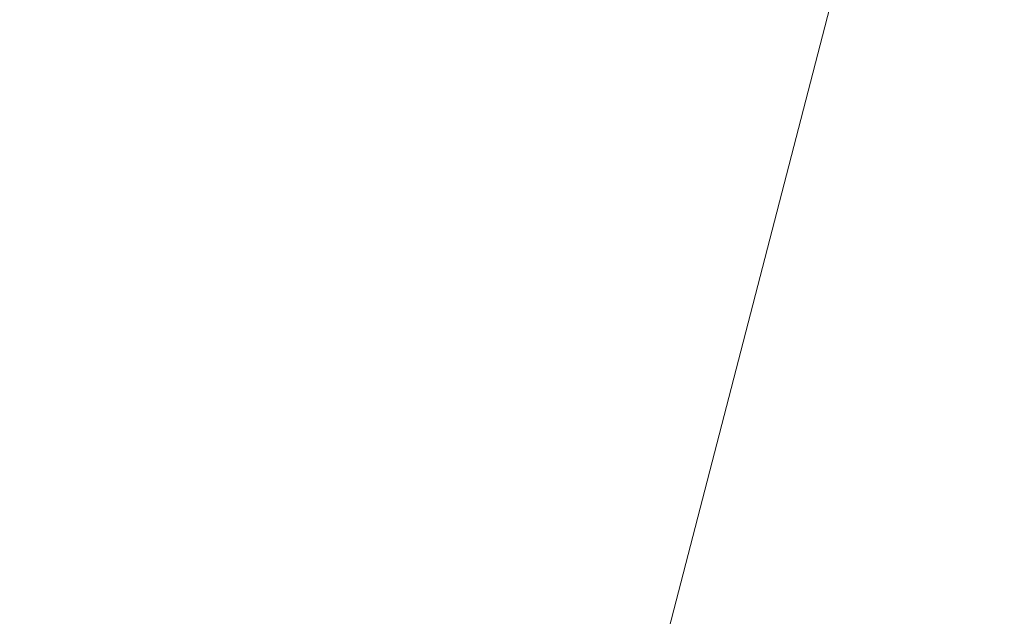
# Model space of a CAD drawing. Header units: millimetres. Extents: x -6861 to -4773, y 84 to 6892.
# Tile 80 of 108: x -6109.9529 to -6109.9148, y 6630.2926 to 6630.3156. Entities that reach past the tile are written whole.
import ezdxf

# ---------------------------------------------------------------- set-up
doc = ezdxf.new("R2010")
doc.units = ezdxf.units.MM
doc.layers.add('E-LITE-EQPM', color=7, linetype='Continuous', lineweight=20)

# ---------------------------------------------------------------- blocks, each defined once
blk = doc.blocks.new('01 PODIUM EMPOTRADO CON MARCO 1_glb - PODIUM EMPOTRADO CON MARCO 3_dwg_NS-2254 ÍßÁ_1_5Ð_$$_É_îAÔO-V2-Planta_PDF')
at = {"lineweight": 9}
blk.add_line((-0.511546, -6.113976), (-3.031089, -1.75), dxfattribs=at)
blk = doc.blocks.new('01 PODIUM EMPOTRADO CON MARCO 1_glb - 01 PODIUM EMPOTRADO CON MARCO 1-665813-Planta_PDF')
at = {"extrusion": (0, 0, -1), "zscale": -0.9999999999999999, "rotation": 164.4887155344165}
blk.add_blockref('01 PODIUM EMPOTRADO CON MARCO 1_glb - PODIUM EMPOTRADO CON MARCO 3_dwg_NS-2254 ÍßÁ_1_5Ð_$$_É_îAÔO-V2-Planta_PDF', (3232.686478, 6625.241215), dxfattribs=at)
blk = doc.blocks.new('01 PODIUM EMPOTRADO CON MARCO 1_glb - 01 PODIUM EMPOTRADO CON MARCO 1-V3-Planta_PDF')
at = {"extrusion": (0, 0, -1), "zscale": -0.9999999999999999, "rotation": 164.4887155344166}
blk.add_blockref('01 PODIUM EMPOTRADO CON MARCO 1_glb - PODIUM EMPOTRADO CON MARCO 3_dwg_NS-2254 ÍßÁ_1_5Ð_$$_É_îAÔO-V2-Planta_PDF', (3232.686478, 6625.241215), dxfattribs=at)

msp = doc.modelspace()

# ---------------------------------------------------------------- block references
at = {"layer": 'E-LITE-EQPM'}
for name in ['01 PODIUM EMPOTRADO CON MARCO 1_glb - 01 PODIUM EMPOTRADO CON MARCO 1-665813-Planta_PDF', '01 PODIUM EMPOTRADO CON MARCO 1_glb - 01 PODIUM EMPOTRADO CON MARCO 1-V3-Planta_PDF']:
    msp.add_blockref(name, (-2874.931544, 0), dxfattribs=at)

doc.saveas('drawing.dxf')
